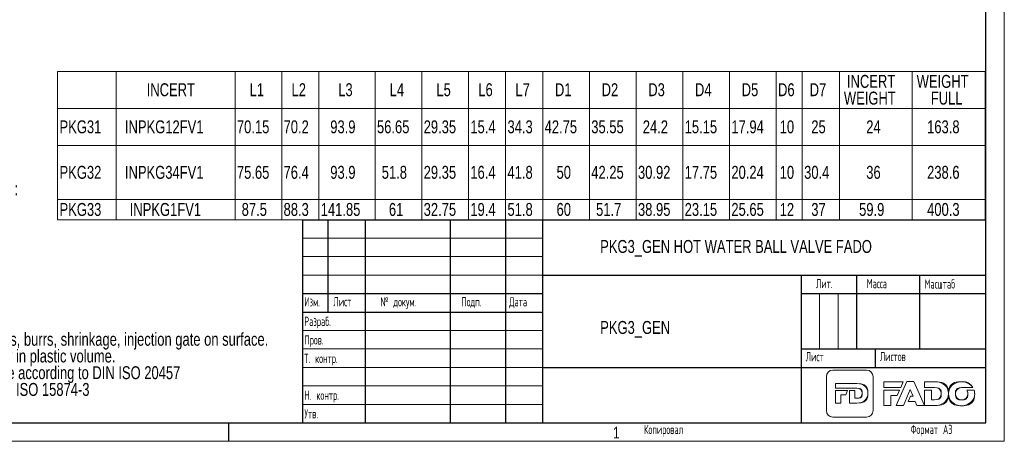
# Model space of a CAD drawing. Header units: millimetres. Extents: x 0 to 420, y 0 to 297.
# Tile 2 of 14: x 153 to 420, y 0 to 114. Entities that reach past the tile are written whole.
import ezdxf

# ---------------------------------------------------------------- set-up
doc = ezdxf.new("R2010")
doc.units = ezdxf.units.MM
doc.layers.add('ОСЕВЫЕ', color=7, linetype='Continuous')
doc.styles.add('SLDTEXTSTYLE0', font='TXT', dxfattribs={"width": 0.75})
doc.styles.add('SLDTEXTSTYLE1', font='TXT', dxfattribs={"width": 0.605, "bigfont": 'bigfont'})
doc.styles.add('SLDTEXTSTYLE2', font='TXT', dxfattribs={"width": 0.55152, "bigfont": 'bigfont'})

# ---------------------------------------------------------------- blocks, each defined once
blk = doc.blocks.new('logo+banner')
at = {"color": 179, "linetype": 'Continuous', "lineweight": 18}
for p, q in [((0, 1568), (0, 253)), ((0, 1568), (0, 253)), ((1554, 1821), (251, 1821)), ((1554, 1821), (251, 1821)), ((1805, 253), (1805, 1568)), ((1805, 253), (1805, 1568)), ((355, 1118), (355, 1303)), ((355, 1303), (889, 1303)), ((355, 1118), (355, 1303)), ((355, 1303), (889, 1303)), ((889, 1303), (1180, 1303)), ((889, 1303), (1180, 1303)), ((2976, 1370), (2227, 1370)), ((2227, 1370), (2227, 1145)), ((2976, 1370), (2227, 1370)), ((2227, 1370), (2227, 1145)), ((2227, 1145), (2876, 1145)), ((2227, 1145), (2876, 1145)), ((3118, 1376), (2703, 446)), ((3118, 1376), (2703, 446)), ((2876, 1145), (2976, 1370)), ((2876, 1145), (2976, 1370)), ((3379, 1376), (3118, 1376)), ((3379, 1376), (3118, 1376)), ((3795, 446), (3379, 1376)), ((3795, 446), (3379, 1376)), ((4171, 1370), (3795, 1370)), ((3795, 1370), (3795, 1145)), ((4171, 1370), (3795, 1370)), ((3795, 1370), (3795, 1145)), ((3795, 1145), (4146, 1145)), ((3795, 1145), (4146, 1145)), ((4146, 1145), (4176, 1145)), ((4146, 1145), (4176, 1145)), ((5228, 1147), (5665, 1147)), ((5228, 1147), (5665, 1147)), ((1098, 1118), (355, 1118)), ((1098, 1118), (355, 1118)), ((355, 542), (355, 1032)), ((355, 1032), (824, 1032)), ((355, 542), (355, 1032)), ((355, 1032), (824, 1032)), ((753, 866), (564, 866)), ((564, 866), (564, 542)), ((753, 866), (564, 866)), ((564, 866), (564, 542)), ((824, 1032), (753, 866)), ((824, 1032), (753, 866)), ((889, 542), (889, 1032)), ((889, 1032), (1098, 1032)), ((889, 542), (889, 1032)), ((889, 1032), (1098, 1032)), ((1106, 1118), (1098, 1118)), ((1106, 1118), (1098, 1118)), ((1098, 1032), (1098, 729)), ((1098, 1032), (1098, 729)), ((1183, 1118), (1106, 1118)), ((1183, 1118), (1106, 1118)), ((2831, 1046), (2227, 1046)), ((2227, 1046), (2227, 446)), ((2831, 1046), (2227, 1046)), ((2227, 1046), (2227, 446)), ((2497, 446), (2497, 835)), ((2497, 835), (2737, 835)), ((2497, 446), (2497, 835)), ((2497, 835), (2737, 835)), ((2737, 835), (2831, 1046)), ((2737, 835), (2831, 1046)), ((2987, 446), (3247, 1073)), ((2987, 446), (3247, 1073)), ((3250, 810), (3168, 611)), ((3250, 810), (3168, 611)), ((3247, 1073), (3355, 810)), ((3247, 1073), (3355, 810)), ((3355, 810), (3250, 810)), ((3355, 810), (3250, 810)), ((4065, 1046), (3795, 1046)), ((3795, 1046), (3795, 446)), ((4065, 1046), (3795, 1046)), ((3795, 1046), (3795, 446)), ((4065, 673), (4065, 1046)), ((4065, 673), (4065, 1046)), ((5714, 1045), (5427, 1045)), ((5714, 1045), (5427, 1045)), ((564, 542), (355, 542)), ((564, 542), (355, 542)), ((1175, 542), (889, 542)), ((1175, 542), (889, 542)), ((1098, 729), (1183, 729)), ((1098, 729), (1183, 729)), ((2227, 446), (2497, 446)), ((2227, 446), (2497, 446)), ((2703, 446), (2987, 446)), ((2703, 446), (2987, 446)), ((3168, 611), (3434, 611)), ((3168, 611), (3434, 611)), ((3434, 611), (3505, 446)), ((3434, 611), (3505, 446)), ((3505, 446), (3795, 446)), ((3505, 446), (3795, 446)), ((3795, 446), (4166, 446)), ((3795, 446), (4166, 446)), ((4176, 673), (4065, 673)), ((4176, 673), (4065, 673)), ((251, 0), (1554, 0)), ((251, 0), (1554, 0))]:
    blk.add_line(p, q, dxfattribs=at)
for points in [[(251, 1821), (112, 1821), (0, 1707), (0, 1568)], [(251, 1821), (112, 1821), (0, 1707), (0, 1568)], [(1805, 1568), (1805, 1707), (1693, 1821), (1554, 1821)], [(1805, 1568), (1805, 1707), (1693, 1821), (1554, 1821)], [(1180, 1303), (1449, 1303), (1606, 1147), (1606, 925), (1606, 705), (1447, 542), (1175, 542)], [(1180, 1303), (1449, 1303), (1606, 1147), (1606, 925)], [(4166, 446), (4517, 446), (4722, 644), (4722, 910), (4722, 1180), (4520, 1370), (4171, 1370)], [(4722, 910), (4722, 1180), (4520, 1370), (4171, 1370)], [(4176, 1145), (4337, 1145), (4445, 1057), (4445, 909)], [(4176, 1145), (4337, 1145), (4445, 1057), (4445, 909), (4445, 758), (4337, 673), (4176, 673)], [(5230, 1370), (4940, 1370), (4722, 1163), (4722, 907)], [(5665, 1147), (5579, 1281), (5421, 1370), (5230, 1370), (4940, 1370), (4722, 1163), (4722, 907), (4722, 649), (4937, 444), (5228, 444), (5518, 444), (5735, 652), (5735, 907), (5735, 955), (5728, 1001), (5714, 1045)], [(4990, 907), (4990, 1038), (5085, 1147), (5228, 1147)], [(5427, 1045), (5454, 1005), (5469, 957), (5469, 907), (5469, 776), (5374, 667), (5230, 667), (5088, 667), (4990, 779), (4990, 907), (4990, 1038), (5085, 1147), (5228, 1147)], [(5665, 1147), (5579, 1281), (5421, 1370), (5230, 1370)], [(1606, 925), (1606, 705), (1447, 542), (1175, 542)], [(1183, 729), (1308, 729), (1391, 799), (1391, 924), (1391, 1046), (1308, 1118), (1183, 1118)], [(1391, 924), (1391, 1046), (1308, 1118), (1183, 1118)], [(1183, 729), (1308, 729), (1391, 799), (1391, 924)], [(4166, 446), (4517, 446), (4722, 644), (4722, 910)], [(4445, 909), (4445, 758), (4337, 673), (4176, 673)], [(4722, 907), (4722, 649), (4937, 444), (5228, 444)], [(5230, 667), (5088, 667), (4990, 779), (4990, 907)], [(5228, 444), (5518, 444), (5735, 652), (5735, 907)], [(5469, 907), (5469, 776), (5374, 667), (5230, 667)], [(5427, 1045), (5454, 1005), (5469, 957), (5469, 907)], [(5735, 907), (5735, 955), (5728, 1001), (5714, 1045)], [(0, 253), (0, 113), (112, 0), (251, 0)], [(0, 253), (0, 113), (112, 0), (251, 0)], [(1554, 0), (1693, 0), (1805, 113), (1805, 253)], [(1554, 0), (1693, 0), (1805, 113), (1805, 253)]]:
    blk.add_open_spline(points, degree=3, dxfattribs=at)
blk = doc.blocks.new('SW_NOTE_0')
at = {"color": 0, "linetype": 'Continuous', "lineweight": 0, "char_height": 3.5, "attachment_point": 1, "style": 'SLDTEXTSTYLE0'}
for s, insert in [('Marking on plastic body :', (0, 4.51)), ('1. FADO logo', (0, -0.01)), ('2. Material type: PP-R', (0, -4.54)), ('3. SIze', (0, -9.07)), ('4. Pressure', (0, -13.59)), ('5. Cavity number', (0, -18.12)), ('6. Date of production', (0, -22.64)), ('7. Hot water ball valve', (0, -27.17)), ('Forbidden any scratches, burrs, shrinkage, injection gate on surface.', (0, -36.22)), ('Forbidden any air cavity in plastic volume.', (0, -40.75)), ('All not marked tolerance according to DIN ISO 20457', (0, -45.27)), ('Part should conform EN ISO 15874-3', (0, -49.8))]:
    blk.add_mtext(s, dxfattribs=dict(at, insert=insert))
blk = doc.blocks.new('SW_TABLEANNOTATION_0')
at = {"color": 0, "linetype": 'Continuous', "lineweight": 18}
for p, q in [((0, 0), (0, -10.05)), ((0, 0), (15.82, 0)), ((15.82, 0), (15.82, -10.05)), ((15.82, 0), (48.04, 0)), ((48.04, 0), (48.04, -10.05)), ((48.04, 0), (60.67, 0)), ((60.67, 0), (60.67, -10.05)), ((60.67, 0), (70.73, 0)), ((70.73, 0), (70.73, -10.05)), ((70.73, 0), (85.95, 0)), ((85.95, 0), (85.95, -10.05)), ((85.95, 0), (98.59, 0)), ((98.59, 0), (98.59, -10.05)), ((98.59, 0), (111.22, 0)), ((111.22, 0), (111.22, -10.05)), ((111.22, 0), (121.28, 0)), ((121.28, 0), (121.28, -10.05)), ((121.28, 0), (131.33, 0)), ((131.33, 0), (131.33, -10.05)), ((131.33, 0), (143.96, 0)), ((143.96, 0), (143.96, -10.05)), ((143.96, 0), (156.6, 0)), ((156.6, 0), (156.6, -10.05)), ((156.6, 0), (169.24, 0)), ((169.24, 0), (169.24, -10.05)), ((169.24, 0), (181.88, 0)), ((181.88, 0), (181.88, -10.05)), ((181.88, 0), (194.51, 0)), ((194.51, 0), (194.51, -10.05)), ((194.51, 0), (201.57, 0)), ((201.57, 0), (201.57, -10.05)), ((201.57, 0), (211.62, 0)), ((211.62, 0), (211.62, -10.05)), ((211.62, 0), (231.33, 0)), ((231.33, 0), (231.33, -10.05)), ((231.33, 0), (251.03, 0)), ((251.03, 0), (251.03, -10.05)), ((0, -10.05), (0, -20.1)), ((0, -10.05), (15.82, -10.05)), ((15.82, -10.05), (15.82, -20.1)), ((15.82, -10.05), (48.04, -10.05)), ((48.04, -10.05), (48.04, -20.1)), ((48.04, -10.05), (60.67, -10.05)), ((60.67, -10.05), (60.67, -20.1)), ((60.67, -10.05), (70.73, -10.05)), ((70.73, -10.05), (70.73, -20.1)), ((70.73, -10.05), (85.95, -10.05)), ((85.95, -10.05), (85.95, -20.1)), ((85.95, -10.05), (98.59, -10.05)), ((98.59, -10.05), (98.59, -20.1)), ((98.59, -10.05), (111.22, -10.05)), ((111.22, -10.05), (111.22, -20.1)), ((111.22, -10.05), (121.28, -10.05)), ((121.28, -10.05), (121.28, -20.1)), ((121.28, -10.05), (131.33, -10.05)), ((131.33, -10.05), (131.33, -20.1)), ((131.33, -10.05), (143.96, -10.05)), ((143.96, -10.05), (143.96, -20.1)), ((143.96, -10.05), (156.6, -10.05)), ((156.6, -10.05), (156.6, -20.1)), ((156.6, -10.05), (169.24, -10.05)), ((169.24, -10.05), (169.24, -20.1)), ((169.24, -10.05), (181.88, -10.05)), ((181.88, -10.05), (181.88, -20.1)), ((181.88, -10.05), (194.51, -10.05)), ((194.51, -10.05), (194.51, -20.1)), ((194.51, -10.05), (201.57, -10.05)), ((201.57, -10.05), (201.57, -20.1)), ((201.57, -10.05), (211.62, -10.05)), ((211.62, -10.05), (211.62, -20.1)), ((211.62, -10.05), (231.33, -10.05)), ((231.33, -10.05), (231.33, -20.1)), ((231.33, -10.05), (251.03, -10.05)), ((251.03, -10.05), (251.03, -20.1)), ((0, -20.1), (0, -34.68)), ((0, -20.1), (15.82, -20.1)), ((15.82, -20.1), (15.82, -34.68)), ((15.82, -20.1), (48.04, -20.1)), ((48.04, -20.1), (48.04, -34.68)), ((48.04, -20.1), (60.67, -20.1)), ((60.67, -20.1), (60.67, -34.68)), ((60.67, -20.1), (70.73, -20.1)), ((70.73, -20.1), (70.73, -34.68)), ((70.73, -20.1), (85.95, -20.1)), ((85.95, -20.1), (85.95, -34.68)), ((85.95, -20.1), (98.59, -20.1)), ((98.59, -20.1), (98.59, -34.68)), ((98.59, -20.1), (111.22, -20.1)), ((111.22, -20.1), (111.22, -34.68)), ((111.22, -20.1), (121.28, -20.1)), ((121.28, -20.1), (121.28, -34.68)), ((121.28, -20.1), (131.33, -20.1)), ((131.33, -20.1), (131.33, -34.68)), ((131.33, -20.1), (143.96, -20.1)), ((143.96, -20.1), (143.96, -34.68)), ((143.96, -20.1), (156.6, -20.1)), ((156.6, -20.1), (156.6, -34.68)), ((156.6, -20.1), (169.24, -20.1)), ((169.24, -20.1), (169.24, -34.68)), ((169.24, -20.1), (181.88, -20.1)), ((181.88, -20.1), (181.88, -34.68)), ((181.88, -20.1), (194.51, -20.1)), ((194.51, -20.1), (194.51, -34.68)), ((194.51, -20.1), (201.57, -20.1)), ((201.57, -20.1), (201.57, -34.68)), ((201.57, -20.1), (211.62, -20.1)), ((211.62, -20.1), (211.62, -34.68)), ((211.62, -20.1), (231.33, -20.1)), ((231.33, -20.1), (231.33, -34.68)), ((231.33, -20.1), (251.03, -20.1)), ((251.03, -20.1), (251.03, -34.68)), ((0, -34.68), (0, -40.21)), ((0, -34.68), (15.82, -34.68)), ((15.82, -34.68), (15.82, -40.21)), ((15.82, -34.68), (48.04, -34.68)), ((48.04, -34.68), (48.04, -40.21)), ((48.04, -34.68), (60.67, -34.68)), ((60.67, -34.68), (60.67, -40.21)), ((60.67, -34.68), (70.73, -34.68)), ((70.73, -34.68), (70.73, -40.21)), ((70.73, -34.68), (85.95, -34.68)), ((85.95, -34.68), (85.95, -40.21)), ((85.95, -34.68), (98.59, -34.68)), ((98.59, -34.68), (98.59, -40.21)), ((98.59, -34.68), (111.22, -34.68)), ((111.22, -34.68), (111.22, -40.21)), ((111.22, -34.68), (121.28, -34.68)), ((121.28, -34.68), (121.28, -40.21)), ((121.28, -34.68), (131.33, -34.68)), ((131.33, -34.68), (131.33, -40.21)), ((131.33, -34.68), (143.96, -34.68)), ((143.96, -34.68), (143.96, -40.21)), ((143.96, -34.68), (156.6, -34.68)), ((156.6, -34.68), (156.6, -40.21)), ((156.6, -34.68), (169.24, -34.68)), ((169.24, -34.68), (169.24, -40.21)), ((169.24, -34.68), (181.88, -34.68)), ((181.88, -34.68), (181.88, -40.21)), ((181.88, -34.68), (194.51, -34.68)), ((194.51, -34.68), (194.51, -40.21)), ((194.51, -34.68), (201.57, -34.68)), ((201.57, -34.68), (201.57, -40.21)), ((201.57, -34.68), (211.62, -34.68)), ((211.62, -34.68), (211.62, -40.21)), ((211.62, -34.68), (231.33, -34.68)), ((231.33, -34.68), (231.33, -40.21)), ((231.33, -34.68), (251.03, -34.68)), ((251.03, -34.68), (251.03, -40.21)), ((0, -40.21), (15.82, -40.21)), ((15.82, -40.21), (48.04, -40.21)), ((48.04, -40.21), (60.67, -40.21)), ((60.67, -40.21), (70.73, -40.21)), ((70.73, -40.21), (85.95, -40.21)), ((85.95, -40.21), (98.59, -40.21)), ((98.59, -40.21), (111.22, -40.21)), ((111.22, -40.21), (121.28, -40.21)), ((121.28, -40.21), (131.33, -40.21)), ((131.33, -40.21), (143.96, -40.21)), ((143.96, -40.21), (156.6, -40.21)), ((156.6, -40.21), (169.24, -40.21)), ((169.24, -40.21), (181.88, -40.21)), ((181.88, -40.21), (194.51, -40.21)), ((194.51, -40.21), (201.57, -40.21)), ((201.57, -40.21), (211.62, -40.21)), ((211.62, -40.21), (231.33, -40.21)), ((231.33, -40.21), (251.03, -40.21))]:
    blk.add_line(p, q, dxfattribs=at)
at = {"color": 0, "linetype": 'Continuous', "lineweight": 0, "char_height": 3.5, "attachment_point": 1, "style": 'SLDTEXTSTYLE0'}
for s, insert in [('INCERT', (213.66, -0.94)), ('WEIGHT', (232.53, -0.94)), ('INCERT', (24.12, -3.2)), ('L1', (51.99, -3.2)), ('L2', (63.33, -3.2)), ('L3', (75.97, -3.2)), ('L4', (89.9, -3.2)), ('L5', (102.54, -3.2)), ('L6', (113.88, -3.2)), ('L7', (123.93, -3.2)), ('D1', (134.62, -3.2)), ('D2', (147.26, -3.2)), ('D3', (159.89, -3.2)), ('D4', (172.53, -3.2)), ('D5', (185.17, -3.2)), ('D6', (195.01, -3.2)), ('D7', (203.57, -3.2)), ('WEIGHT', (212.83, -5.47)), ('FULL', (236.36, -5.47)), ('PKG31', (0.53, -13.25)), ('INPKG12FV1', (18.23, -13.25)), ('70.15', (48.54, -13.25)), ('70.2', (61.17, -13.25)), ('93.9', (73.81, -13.25)), ('56.65', (86.45, -13.25)), ('29.35', (99.09, -13.25)), ('15.4', (111.72, -13.25)), ('34.3', (121.78, -13.25)), ('42.75', (131.83, -13.25)), ('35.55', (144.46, -13.25)), ('24.2', (158.4, -13.25)), ('15.15', (169.74, -13.25)), ('17.94', (182.38, -13.25)), ('10', (195.46, -13.25)), ('25', (204.01, -13.25)), ('24', (218.89, -13.25)), ('163.8', (235.36, -13.25)), ('PKG32', (0.53, -25.57)), ('INPKG34FV1', (18.23, -25.57)), ('75.65', (48.54, -25.57)), ('76.4', (61.17, -25.57)), ('93.9', (73.81, -25.57)), ('51.8', (87.74, -25.57)), ('29.35', (99.09, -25.57)), ('16.4', (111.72, -25.57)), ('41.8', (121.78, -25.57)), ('50', (135.06, -25.57)), ('42.25', (144.46, -25.57)), ('30.92', (157.1, -25.57)), ('17.75', (169.74, -25.57)), ('20.24', (182.38, -25.57)), ('10', (195.46, -25.57)), ('30.4', (202.07, -25.57)), ('36', (218.89, -25.57)), ('238.6', (235.36, -25.57)), ('PKG33', (0.53, -35.62)), ('INPKG1FV1', (19.53, -35.62)), ('87.5', (49.83, -35.62)), ('88.3', (61.17, -35.62)), ('141.85', (71.23, -35.62)), ('61', (89.68, -35.62)), ('32.75', (99.09, -35.62)), ('19.4', (111.72, -35.62)), ('51.8', (121.78, -35.62)), ('60', (135.06, -35.62)), ('51.7', (145.76, -35.62)), ('38.95', (157.1, -35.62)), ('23.15', (169.74, -35.62)), ('25.65', (182.38, -35.62)), ('12', (195.46, -35.62)), ('37', (204.01, -35.62)), ('59.9', (216.95, -35.62)), ('400.3', (235.36, -35.62))]:
    blk.add_mtext(s, dxfattribs=dict(at, insert=insert))

msp = doc.modelspace()

# ---------------------------------------------------------------- linework, layer by layer
at = {"color": 7, "linetype": 'Continuous', "lineweight": 25}
for p, q in [((415, 5), (415, 292)), ((230, 60), (415, 60)), ((230, 60), (230, 5)), ((237, 35), (237, 60)), ((247, 60), (247, 5)), ((270, 60), (270, 5)), ((285, 60), (285, 5)), ((295, 60), (295, 5)), ((295, 45), (415, 45)), ((365, 45), (365, 5)), ((380, 45), (380, 25)), ((397, 45), (397, 25)), ((230, 40), (295, 40)), ((365, 40), (415, 40)), ((230, 35), (295, 35)), ((365, 25), (415, 25)), ((385, 25), (385, 20)), ((295, 20), (415, 20)), ((20, 5), (415, 5))]:
    msp.add_line(p, q, dxfattribs=at)
at = {"color": 7, "linetype": 'Continuous', "lineweight": 18}
for p, q in [((230, 55), (295, 55)), ((230, 50), (295, 50)), ((230, 45), (295, 45)), ((370, 40), (370, 25)), ((375, 40), (375, 25)), ((230, 30), (295, 30)), ((230, 25), (295, 25)), ((230, 20), (295, 20)), ((230, 15), (295, 15)), ((230, 10), (295, 10))]:
    msp.add_line(p, q, dxfattribs=at)
at = {"layer": 'ОСЕВЫЕ', "lineweight": 18}
for p in [(420, 297), (0, 0)]:
    msp.add_line(p, (420, 0), dxfattribs=at)
at = {"layer": 'ОСЕВЫЕ', "lineweight": 25}
msp.add_line((210, 5), (210, 0), dxfattribs=at)

# ---------------------------------------------------------------- block references
at = {"color": 7, "linetype": 'Continuous', "lineweight": 0}
for name, p in [('SW_TABLEANNOTATION_0', (163.745, 100.154)), ('SW_NOTE_0', (114.245, 65.601))]:
    msp.add_blockref(name, p, dxfattribs=at)
at = {"color": 7, "linetype": 'Continuous', "xscale": 0.007, "yscale": 0.007, "zscale": 0.007}
msp.add_blockref('logo+banner', (371.832, 6.537), dxfattribs=at)

# ---------------------------------------------------------------- texts
at = {"color": 7, "linetype": 'Continuous', "lineweight": 0}
for s, insert, char_height, attachment_point, style in [('PKG3_GEN HOT WATER BALL VALVE FADO', (310.619, 54.511), 3.5, 1, 'SLDTEXTSTYLE0'), ('Лит.', (369.011, 43.961), 2.5, 1, 'SLDTEXTSTYLE1'), ('Масса', (382.764, 43.961), 2.5, 1, 'SLDTEXTSTYLE1'), ('Масштаб', (398.426, 43.863), 2.5, 1, 'SLDTEXTSTYLE1'), ('Изм.', (230.539, 39.002), 2.5, 1, 'SLDTEXTSTYLE2'), ('Лист', (238.387, 39.056), 2.5, 1, 'SLDTEXTSTYLE1'), ('№ докум.', (251.122, 39.031), 2.5, 1, 'SLDTEXTSTYLE1'), ('Подп.', (273.04, 39.028), 2.5, 1, 'SLDTEXTSTYLE1'), ('Дата', (285.973, 39.033), 2.5, 1, 'SLDTEXTSTYLE1'), ('Разраб.', (230.516, 33.729), 2.5, 1, 'SLDTEXTSTYLE1'), ('PKG3_GEN', (310.619, 32.585), 3.5, 1, 'SLDTEXTSTYLE0'), ('Пров.', (230.557, 28.703), 2.5, 1, 'SLDTEXTSTYLE1'), ('Лист', (366.237, 24.159), 2.5, 1, 'SLDTEXTSTYLE1'), ('Листов', (386.298, 24.205), 2.5, 1, 'SLDTEXTSTYLE1'), ('Т. контр.', (230.502, 23.701), 2.5, 1, 'SLDTEXTSTYLE1'), ('Н. контр.', (230.564, 13.718), 2.5, 1, 'SLDTEXTSTYLE1'), ('Утв.', (230.551, 8.7), 2.5, 1, 'SLDTEXTSTYLE1'), ('1', (314.968, 3.943), 3.175, 2, 'SLDTEXTSTYLE0'), ('Копировал', (322.46, 4.468), 2.5, 1, 'SLDTEXTSTYLE1'), ('Формат А3', (394.635, 4.483), 2.5, 1, 'SLDTEXTSTYLE1')]:
    msp.add_mtext(s, dxfattribs=dict(at, insert=insert, char_height=char_height, attachment_point=attachment_point, style=style))

doc.saveas('drawing.dxf')
